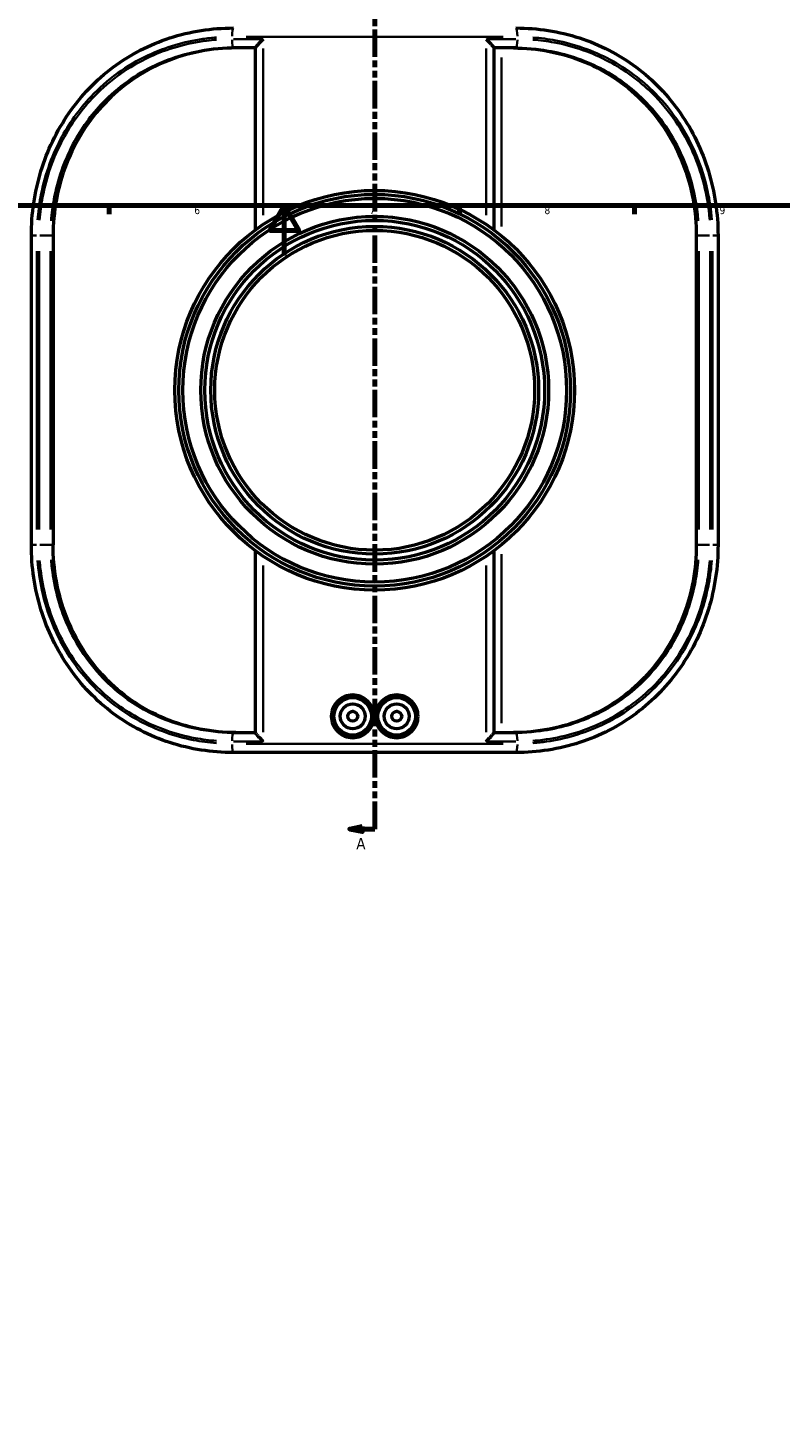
# Model space of a CAD drawing. Header units: millimetres. Extents: x -147 to 1117, y -469 to 816.
# Tile 2 of 8: x 318 to 619, y -469 to 91. Entities that reach past the tile are written whole.
import ezdxf

# ---------------------------------------------------------------- set-up
doc = ezdxf.new("R2010")
doc.units = ezdxf.units.MM
doc.linetypes.add('DOUBLE_DASH_CHAIN', pattern=[1.2403, 0.6614, -0.0827, 0.1654, -0.0827, 0.1654, -0.0827])
for name, color, linetype, lineweight in [('Border (ANSI)', 7, 'Continuous', 70), ('Dimension (ANSI)', 7, 'Continuous', 25), ('Section Line (ANSI)', 7, 'DOUBLE_DASH_CHAIN', 70), ('Visible (ANSI)', 7, 'Continuous', 50), ('Visible Narrow (ANSI)', 7, 'Continuous', 35)]:
    doc.layers.add(name, color=color, linetype=linetype, lineweight=lineweight)
doc.styles.add('Label Text (ANSI)', font='tahoma.ttf')
doc.styles.add('Note Text (ANSI)', font='tahoma.ttf')
doc.dimstyles.new('Default - mm (ANSI)', dxfattribs={"dimtxt": 3.048, "dimasz": 2.5, "dimexe": 3.175, "dimexo": 1.6002, "dimgap": 0.8, "dimtad": 0, "dimtoh": 1, "dimrnd": 1e-08, "dimzin": 4, "dimdsep": 46, "dimtxsty": 'Note Text (ANSI)', "dimcen": 0.09, "dimdle": 10, "dimclrd": 256, "dimclre": 256, "dimclrt": 256, "dimadec": 1, "dimazin": 1, "dimtfac": 1, "dimtofl": 0, "dimtmove": 0, "dimatfit": 3, "dimfxl": 1, "dimtolj": 1, "dimtzin": 4, "dimlwd": -1, "dimlwe": -1, "dimarcsym": 0})

# ---------------------------------------------------------------- blocks, each defined once
blk = doc.blocks.new('Borders Default Border')
at = {"layer": 'Border (ANSI)'}
for p, q in [((350.42, 20), (350.42, 16.55)), ((490.58, 20), (490.58, 16.55)), ((560.67, 20), (560.67, 16.55))]:
    blk.add_line(p, q, dxfattribs=at)
at = {"layer": 'Border (ANSI)', "flags": 128}
for points in [[(20, 20), (20, 574), (821, 574), (821, 20), (20, 20)], [(420.5, 0), (420.5, 20), (414.73, 10), (426.27, 10), (420.5, 20)]]:
    blk.add_lwpolyline(points, dxfattribs=at)
at = {"layer": 'Border (ANSI)', "char_height": 3.05, "attachment_point": 7, "style": 'Note Text (ANSI)'}
for s, insert in [('6', (384.49, 16.49)), ('7', (454.6, 16.55)), ('8', (524.63, 16.48)), ('9', (594.7, 16.49))]:
    blk.add_mtext(s, dxfattribs=dict(at, insert=insert))
blk = doc.blocks.new('2dTransSection0')
at = {"layer": 'Section Line (ANSI)', "linetype": 'Continuous'}
for p, q in [((451.67, 153.26), (446.67, 152.26)), ((451.67, 152.26), (446.67, 152.26)), ((446.67, 152.26), (451.67, 151.26)), ((451.67, 151.26), (451.67, 153.26)), ((456.67, 152.26), (451.67, 152.26)), ((456.67, 141.26), (456.67, 152.26)), ((456.67, -229.59), (456.67, -218.59)), ((451.67, -228.59), (446.67, -229.59)), ((451.67, -229.59), (446.67, -229.59)), ((446.67, -229.59), (451.67, -230.59)), ((451.67, -230.59), (451.67, -228.59)), ((456.67, -229.59), (451.67, -229.59))]:
    blk.add_line(p, q, dxfattribs=at)
at = {"layer": 'Section Line (ANSI)', "linetype": 'DOUBLE_DASH_CHAIN', "ltscale": 16.611177}
blk.add_line((456.67, -229.59), (456.67, 152.26), dxfattribs=at)
at = {"layer": 'Section Line (ANSI)', "linetype": 'Continuous', "flags": 128}
for points in [[(451.67, 153.26), (446.67, 152.26), (451.67, 151.26), (451.67, 153.26)], [(451.67, -228.59), (446.67, -229.59), (451.67, -230.59), (451.67, -228.59)]]:
    blk.add_lwpolyline(points, dxfattribs=at)
at = {"layer": 'Section Line (ANSI)'}
for points in [[(451.67, 153.26), (446.67, 152.26), (451.67, 151.26), (451.67, 153.26)], [(451.67, -228.59), (446.67, -229.59), (451.67, -230.59), (451.67, -228.59)]]:
    blk.add_solid(points, dxfattribs=at)
at = {"layer": 'Section Line (ANSI)', "char_height": 4.57, "attachment_point": 7, "style": 'Label Text (ANSI)'}
for insert in [(449.31, 155.76), (449.31, -237.67)]:
    blk.add_mtext('A', dxfattribs=dict(at, insert=insert))
blk = doc.blocks.new('*D8')
at = {"layer": 'Defpoints', "color": 0, "transparency": 16777216}
for p in [(481.62, 238.95), (431.73, -469.3)]:
    blk.add_point(p, dxfattribs=at)
at = {"layer": 'Dimension (ANSI)', "transparency": 16777216}
for p, q in [((476.29, 163.36), (481.44, 236.46)), ((479.51, 163.36), (476.29, 163.36))]:
    blk.add_line(p, q, dxfattribs=at)
blk.add_arc((456.67, -115.18), 355.01, 81.7631, 86.4831, dxfattribs=at)
blk.add_solid([(481.02, 236.49), (481.86, 236.43), (481.62, 238.95)], dxfattribs=at)
at = {"layer": 'Dimension (ANSI)', "transparency": 16777216, "insert": (480.31, 165), "char_height": 3.048, "attachment_point": 1, "style": 'Note Text (ANSI)'}
blk.add_mtext('\\A1;∅710.00', dxfattribs=at)

msp = doc.modelspace()

# ---------------------------------------------------------------- linework, layer by layer
at = {"layer": 'Visible (ANSI)'}
for p, q in [((408.917, 83.039), (400.124, 83.039)), ((408.917, 10.222), (408.917, 83.067)), ((504.427, 83.067), (504.427, 10.222)), ((513.22, 83.039), (504.453, 83.039)), ((319.251, -115.861), (319.251, 7.939)), ((327.947, 7.939), (327.947, -115.861)), ((585.398, 7.939), (585.398, -115.861)), ((594.093, 7.939), (594.093, -115.861)), ((408.917, -190.989), (408.917, -118.144)), ((504.427, -118.144), (504.427, -190.989)), ((400.124, -190.961), (408.917, -190.961)), ((504.453, -190.961), (513.22, -190.961)), ((513.22, -198.961), (400.124, -198.961))]:
    msp.add_line(p, q, dxfattribs=at)
for centre, radius in [((456.672, -53.961), 80), ((456.672, -53.961), 78.4), ((456.672, -53.961), 76.8), ((456.672, -53.961), 69.6), ((456.672, -53.961), 68), ((456.672, -53.961), 65.6), ((456.672, -53.961), 64), ((447.872, -184.461), 7.5), ((465.472, -184.461), 7.5), ((447.872, -184.461), 5), ((447.872, -184.461), 2), ((465.472, -184.461), 5), ((465.472, -184.461), 2)]:
    msp.add_circle(centre, radius, dxfattribs=at)
for points, knots in [([(319.251, 7.939), (319.251, 12.301), (319.572, 16.663), (320.851, 25.282), (321.809, 29.538), (324.345, 37.841), (325.924, 41.887), (329.673, 49.669), (331.845, 53.405), (336.738, 60.471), (339.46, 63.801), (345.398, 69.968), (348.613, 72.805), (355.453, 77.906), (359.076, 80.171), (366.65, 84.083), (370.601, 85.731), (378.74, 88.377), (382.928, 89.374), (391.45, 90.707), (395.783, 91.039), (400.124, 91.039)], [0, 0, 0, 0, 1.2564156, 1.2564156, 2.5128313, 2.5128313, 3.7692469, 3.7692469, 5.0256626, 5.0256626, 6.2820782, 6.2820782, 7.5384939, 7.5384939, 8.7910627, 8.7910627, 10.0442694, 10.0442694, 11.300685, 11.300685, 12.5641564, 12.5641564, 12.5641564, 12.5641564]), ([(513.22, 91.039), (517.537, 91.039), (521.846, 90.711), (530.345, 89.389), (534.535, 88.395), (542.688, 85.753), (546.65, 84.104), (554.238, 80.189), (557.863, 77.924), (564.697, 72.833), (567.904, 70.007), (573.838, 63.855), (576.563, 60.527), (581.462, 53.466), (583.637, 49.732), (587.393, 41.953), (588.975, 37.909), (591.518, 29.608), (592.479, 25.353), (593.769, 16.712), (594.093, 12.325), (594.093, 7.939)], [0, 0, 0, 0, 1.2564065, 1.2564065, 2.512813, 2.512813, 3.7692195, 3.7692195, 5.0224114, 5.0224114, 6.2749416, 6.2749416, 7.5313481, 7.5313481, 8.7877546, 8.7877546, 10.0441611, 10.0441611, 11.3005676, 11.3005676, 12.5640649, 12.5640649, 12.5640649, 12.5640649]), ([(412.038, 86.589), (412.035, 86.586), (412.032, 86.583), (411.657, 86.206), (411.289, 85.83), (410.61, 85.12), (410.292, 84.78), (409.72, 84.147), (409.462, 83.85), (409.123, 83.425), (409.014, 83.275), (408.931, 83.126), (408.917, 83.09), (408.917, 83.067)], [-0.00119103, -0.00119103, -0.00119103, -0.00119103, 0, 0, 0.15903688, 0.15903688, 0.31062045, 0.31062045, 0.46443316, 0.46443316, 0.57973263, 0.57973263, 0.63560054, 0.63560054, 0.63560054, 0.63560054]), ([(501.306, 86.589), (501.309, 86.586), (501.312, 86.583), (501.688, 86.206), (502.056, 85.83), (502.735, 85.12), (503.052, 84.78), (503.624, 84.147), (503.882, 83.85), (504.222, 83.425), (504.331, 83.275), (504.413, 83.126), (504.427, 83.09), (504.427, 83.067)], [-1.60017157, -1.60017157, -1.60017157, -1.60017157, -1.59871498, -1.59871498, -1.40421781, -1.40421781, -1.21883581, -1.21883581, -1.03072764, -1.03072764, -0.88971997, -0.88971997, -0.82139524, -0.82139524, -0.82139524, -0.82139524]), ([(401.146, 83.039), (396.427, 83.039), (391.56, 82.6), (381.913, 80.727), (377.134, 79.293), (368.007, 75.474), (363.651, 73.086), (355.634, 67.543), (351.971, 64.388), (345.557, 57.687), (342.583, 53.924), (337.359, 45.728), (335.109, 41.295), (331.505, 32.047), (330.148, 27.225), (328.368, 17.528), (327.947, 12.653), (327.947, 7.939)], [34.6806131, 34.6806131, 34.6806131, 34.6806131, 36.1128785, 36.1128785, 37.5451439, 37.5451439, 38.9774093, 38.9774093, 40.4096747, 40.4096747, 41.8239239, 41.8239239, 43.2381732, 43.2381732, 44.6524224, 44.6524224, 46.0666716, 46.0666716, 46.0666716, 46.0666716]), ([(512.199, 83.039), (516.917, 83.039), (521.784, 82.6), (531.431, 80.727), (536.211, 79.293), (545.338, 75.474), (549.693, 73.086), (557.711, 67.543), (561.373, 64.388), (567.787, 57.687), (570.762, 53.924), (575.985, 45.728), (578.235, 41.295), (581.839, 32.047), (583.197, 27.225), (584.976, 17.528), (585.398, 12.653), (585.398, 7.939)], [34.6806131, 34.6806131, 34.6806131, 34.6806131, 36.1128785, 36.1128785, 37.5451439, 37.5451439, 38.9774093, 38.9774093, 40.4096747, 40.4096747, 41.8239239, 41.8239239, 43.2381732, 43.2381732, 44.6524224, 44.6524224, 46.0666716, 46.0666716, 46.0666716, 46.0666716]), ([(400.124, -198.961), (395.807, -198.961), (391.498, -198.633), (382.999, -197.312), (378.809, -196.318), (370.656, -193.675), (366.694, -192.026), (359.107, -188.111), (355.481, -185.847), (348.648, -180.755), (345.441, -177.929), (339.507, -171.777), (336.782, -168.45), (331.882, -161.388), (329.708, -157.654), (325.952, -149.876), (324.37, -145.831), (321.827, -137.531), (320.865, -133.276), (319.576, -124.634), (319.251, -120.248), (319.251, -115.861)], [0, 0, 0, 0, 1.2564065, 1.2564065, 2.512813, 2.512813, 3.7692195, 3.7692195, 5.0224114, 5.0224114, 6.2749416, 6.2749416, 7.5313481, 7.5313481, 8.7877546, 8.7877546, 10.0441611, 10.0441611, 11.3005676, 11.3005676, 12.5640649, 12.5640649, 12.5640649, 12.5640649]), ([(401.146, -190.961), (396.427, -190.961), (391.56, -190.523), (381.913, -188.65), (377.134, -187.215), (368.007, -183.396), (363.651, -181.008), (355.634, -175.465), (351.971, -172.31), (345.557, -165.609), (342.583, -161.846), (337.359, -153.65), (335.109, -149.217), (331.505, -139.97), (330.148, -135.148), (328.368, -125.45), (327.947, -120.575), (327.947, -115.861)], [11.6472773, 11.6472773, 11.6472773, 11.6472773, 13.0795427, 13.0795427, 14.5118081, 14.5118081, 15.9440735, 15.9440735, 17.3763389, 17.3763389, 18.7905882, 18.7905882, 20.2048374, 20.2048374, 21.6190866, 21.6190866, 23.0333358, 23.0333358, 23.0333358, 23.0333358]), ([(585.398, -115.861), (585.398, -120.575), (584.976, -125.45), (583.197, -135.148), (581.839, -139.97), (578.235, -149.217), (575.985, -153.65), (570.762, -161.846), (567.787, -165.609), (561.373, -172.31), (557.711, -175.465), (549.693, -181.008), (545.338, -183.396), (536.211, -187.215), (531.431, -188.65), (521.784, -190.523), (516.917, -190.961), (512.199, -190.961)], [23.0333358, 23.0333358, 23.0333358, 23.0333358, 24.447585, 24.447585, 25.8618342, 25.8618342, 27.2760834, 27.2760834, 28.6903326, 28.6903326, 30.1225981, 30.1225981, 31.5548635, 31.5548635, 32.9871289, 32.9871289, 34.4193943, 34.4193943, 34.4193943, 34.4193943]), ([(594.093, -115.861), (594.093, -120.223), (593.772, -124.585), (592.493, -133.204), (591.535, -137.461), (588.999, -145.763), (587.421, -149.81), (583.671, -157.592), (581.5, -161.328), (576.606, -168.394), (573.884, -171.723), (567.947, -177.89), (564.731, -180.728), (557.891, -185.828), (554.269, -188.093), (546.695, -192.006), (542.744, -193.653), (534.604, -196.3), (530.416, -197.297), (521.895, -198.63), (517.561, -198.961), (513.22, -198.961)], [0, 0, 0, 0, 1.2564156, 1.2564156, 2.5128313, 2.5128313, 3.7692469, 3.7692469, 5.0256626, 5.0256626, 6.2820782, 6.2820782, 7.5384939, 7.5384939, 8.7910627, 8.7910627, 10.0442694, 10.0442694, 11.300685, 11.300685, 12.5641564, 12.5641564, 12.5641564, 12.5641564]), ([(456.405, -184.461), (456.405, -185.532), (456.191, -186.675), (455.32, -188.777), (454.664, -189.736), (453.15, -191.253), (452.19, -191.911), (450.087, -192.784), (448.944, -193.001), (446.798, -193.005), (445.652, -192.793), (443.543, -191.925), (442.58, -191.269), (441.057, -189.753), (440.396, -188.791), (439.52, -186.683), (439.304, -185.537), (439.304, -183.386), (439.52, -182.239), (440.396, -180.131), (441.057, -179.17), (442.58, -177.654), (443.543, -176.998), (445.652, -176.13), (446.798, -175.917), (448.944, -175.922), (450.087, -176.138), (452.19, -177.012), (453.15, -177.67), (454.664, -179.186), (455.32, -180.146), (456.191, -182.248), (456.405, -183.39), (456.405, -184.461)], [0, 0, 0, 0, 0.3213169, 0.3213169, 0.6426337, 0.6426337, 0.9642861, 0.9642861, 1.2859386, 1.2859386, 1.6082553, 1.6082553, 1.930572, 1.930572, 2.2531713, 2.2531713, 2.5757706, 2.5757706, 2.89837, 2.89837, 3.2209693, 3.2209693, 3.543286, 3.543286, 3.8656027, 3.8656027, 4.1872552, 4.1872552, 4.5089076, 4.5089076, 4.8302244, 4.8302244, 5.1515413, 5.1515413, 5.1515413, 5.1515413]), ([(474.04, -184.461), (474.04, -185.537), (473.825, -186.683), (472.948, -188.791), (472.288, -189.753), (470.765, -191.269), (469.802, -191.925), (467.692, -192.793), (466.546, -193.005), (464.4, -193.001), (463.257, -192.784), (461.154, -191.911), (460.195, -191.253), (458.68, -189.736), (458.024, -188.777), (457.154, -186.675), (456.94, -185.532), (456.94, -183.39), (457.154, -182.248), (458.024, -180.146), (458.68, -179.186), (460.195, -177.67), (461.154, -177.012), (463.257, -176.138), (464.4, -175.922), (466.546, -175.917), (467.692, -176.13), (469.802, -176.998), (470.765, -177.654), (472.288, -179.17), (472.948, -180.131), (473.825, -182.239), (474.04, -183.386), (474.04, -184.461)], [0, 0, 0, 0, 0.3225993, 0.3225993, 0.6451987, 0.6451987, 0.9675154, 0.9675154, 1.2898321, 1.2898321, 1.6114845, 1.6114845, 1.9331369, 1.9331369, 2.2544538, 2.2544538, 2.5757706, 2.5757706, 2.8970875, 2.8970875, 3.2184044, 3.2184044, 3.5400568, 3.5400568, 3.8617092, 3.8617092, 4.1840259, 4.1840259, 4.5063426, 4.5063426, 4.828942, 4.828942, 5.1515413, 5.1515413, 5.1515413, 5.1515413]), ([(412.038, -194.511), (412.035, -194.508), (412.032, -194.506), (411.657, -194.129), (411.289, -193.753), (410.61, -193.042), (410.292, -192.702), (409.72, -192.069), (409.462, -191.772), (409.123, -191.348), (409.014, -191.198), (408.931, -191.048), (408.917, -191.012), (408.917, -190.989)], [-1.60017156, -1.60017156, -1.60017156, -1.60017156, -1.59871497, -1.59871497, -1.4042178, -1.4042178, -1.2188358, -1.2188358, -1.03072763, -1.03072763, -0.88971997, -0.88971997, -0.82139524, -0.82139524, -0.82139524, -0.82139524]), ([(501.306, -194.511), (501.309, -194.508), (501.312, -194.506), (501.688, -194.129), (502.056, -193.753), (502.735, -193.042), (503.052, -192.702), (503.624, -192.069), (503.882, -191.772), (504.222, -191.348), (504.331, -191.198), (504.413, -191.048), (504.427, -191.012), (504.427, -190.989)], [-0.00119103, -0.00119103, -0.00119103, -0.00119103, 0, 0, 0.15903688, 0.15903688, 0.31062045, 0.31062045, 0.46443316, 0.46443316, 0.57973263, 0.57973263, 0.63560055, 0.63560055, 0.63560055, 0.63560055])]:
    msp.add_open_spline(points, degree=3, knots=knots, dxfattribs=at)
for points in [[(504.427, 83.062), (504.428, 83.046), (504.437, 83.039), (504.453, 83.039)], [(504.453, -190.961), (504.437, -190.961), (504.428, -190.969), (504.427, -190.984)]]:
    msp.add_open_spline(points, degree=3, dxfattribs=at)
at = {"layer": 'Visible Narrow (ANSI)'}
for p, q in [((400.197, 86.589), (411.414, 86.589)), ((508.099, 87.489), (405.246, 87.489)), ((501.931, 86.589), (513.147, 86.589)), ((412.038, 16.138), (412.038, 82.881)), ((501.306, 82.881), (501.306, 16.138)), ((507.48, 11.593), (507.48, 79.279)), ((319.257, 7.939), (321.306, 7.939)), ((322.609, 7.939), (326.816, 7.939)), ((327.896, 7.939), (326.981, 7.939)), ((586.364, 7.939), (585.448, 7.939)), ((590.736, 7.939), (586.528, 7.939)), ((594.087, 7.939), (592.038, 7.939)), ((321.501, -109.671), (321.501, 1.749)), ((322.348, 1.749), (322.348, -109.671)), ((326.93, -109.671), (326.93, 1.749)), ((586.415, 1.749), (586.415, -109.671)), ((590.997, -109.671), (590.997, 1.749)), ((591.843, 1.749), (591.843, -109.671)), ((319.257, -115.861), (321.306, -115.861)), ((322.609, -115.861), (326.816, -115.861)), ((326.981, -115.861), (327.896, -115.861)), ((585.448, -115.861), (586.364, -115.861)), ((590.736, -115.861), (586.528, -115.861)), ((594.087, -115.861), (592.038, -115.861)), ((507.48, -187.201), (507.48, -119.516)), ((412.038, -190.803), (412.038, -124.06)), ((501.306, -124.06), (501.306, -190.803)), ((411.414, -194.511), (400.197, -194.511)), ((405.246, -195.411), (508.099, -195.411)), ((513.147, -194.511), (501.931, -194.511))]:
    msp.add_line(p, q, dxfattribs=at)
for centre, major_axis, start_param, end_param in [((400.124, 87.489), (0, 3.55), 0.0785398, 1.4922565), ((513.22, 87.489), (0, 3.55), 4.7909288, 6.2046455), ((400.124, 86.589), (0, -3.55), 4.7909288, 6.2046455), ((513.22, 86.589), (0, -3.55), 0.0785398, 1.4922565), ((400.124, -194.511), (0, 3.55), 0.0785398, 1.4922565), ((400.124, -195.411), (0, -3.55), 4.7909288, 6.2046455), ((513.22, -194.511), (0, 3.55), 4.7909288, 6.2046455), ((513.22, -195.411), (0, -3.55), 0.0785398, 1.4922565)]:
    msp.add_ellipse(centre, major_axis=major_axis, ratio=0.1546499, start_param=start_param, end_param=end_param, dxfattribs=at)
for points, knots in [([(321.735, 14.214), (321.962, 17.271), (322.356, 20.314), (324.417, 31.425), (327.118, 39.273), (334.188, 52.704), (338.268, 58.448), (349.56, 70.452), (357.381, 76.119), (372.91, 83.38), (380.318, 85.568), (389.715, 86.918), (391.516, 87.115), (393.323, 87.253)], [0.6282078, 0.6282078, 0.6282078, 0.6282078, 1.548117, 1.548117, 4.0251042, 4.0251042, 6.1548306, 6.1548306, 9.0653737, 9.0653737, 11.3892983, 11.3892983, 11.9359486, 11.9359486, 11.9359486, 11.9359486]), ([(393.394, 86.355), (392.043, 86.253), (390.695, 86.116), (381.46, 84.944), (373.763, 82.756), (358.341, 75.611), (350.811, 70.268), (339.483, 58.604), (335.227, 52.742), (328.008, 39.192), (325.286, 31.368), (323.205, 20.268), (322.807, 17.213), (322.578, 14.144)], [-11.8015309, -11.8015309, -11.8015309, -11.8015309, -11.3929262, -11.3929262, -8.9887124, -8.9887124, -6.2045559, -6.2045559, -4.0162249, -4.0162249, -1.5447019, -1.5447019, -0.6211332, -0.6211332, -0.6211332, -0.6211332]), ([(590.766, 14.144), (590.677, 15.347), (590.561, 16.547), (589.477, 25.713), (587.378, 33.525), (580.231, 49.906), (574.576, 58.182), (562.523, 69.996), (556.777, 74.214), (543.69, 81.205), (536.25, 83.795), (525.712, 85.762), (522.84, 86.136), (519.951, 86.355)], [-11.8015029, -11.8015029, -11.8015029, -11.8015029, -11.4394873, -11.4394873, -9.0303451, -9.0303451, -6.0292444, -6.0292444, -3.867084, -3.867084, -1.4949221, -1.4949221, -0.6211317, -0.6211317, -0.6211317, -0.6211317]), ([(520.021, 87.252), (523.088, 87.02), (526.135, 86.615), (536.727, 84.578), (544.054, 82.011), (557.504, 74.858), (563.637, 70.292), (572.585, 61.252), (575.835, 57.221), (583.99, 44.742), (587.806, 35.538), (590.749, 22.063), (591.317, 18.15), (591.61, 14.214)], [0.6282032, 0.6282032, 0.6282032, 0.6282032, 1.5557994, 1.5557994, 3.8949679, 3.8949679, 6.2125148, 6.2125148, 7.7862986, 7.7862986, 10.751338, 10.751338, 11.9358617, 11.9358617, 11.9358617, 11.9358617]), ([(327.148, 13.864), (327.364, 16.794), (327.741, 19.711), (329.709, 30.311), (332.285, 37.781), (339.117, 50.719), (343.146, 56.317), (353.873, 67.455), (361.007, 72.557), (375.628, 79.379), (382.929, 81.468), (391.694, 82.588), (392.973, 82.718), (394.255, 82.816)], [0.6211332, 0.6211332, 0.6211332, 0.6211332, 1.5447019, 1.5447019, 4.0162249, 4.0162249, 6.2045559, 6.2045559, 8.9887124, 8.9887124, 11.3929262, 11.3929262, 11.8015309, 11.8015309, 11.8015309, 11.8015309]), ([(519.089, 82.816), (521.832, 82.606), (524.557, 82.249), (534.557, 80.372), (541.613, 77.898), (554.017, 71.223), (559.461, 67.195), (570.877, 55.914), (576.228, 48.012), (582.991, 32.37), (584.977, 24.91), (586.002, 16.159), (586.112, 15.012), (586.196, 13.864)], [0.6211317, 0.6211317, 0.6211317, 0.6211317, 1.4949221, 1.4949221, 3.867084, 3.867084, 6.0292444, 6.0292444, 9.0303451, 9.0303451, 11.4394873, 11.4394873, 11.8015029, 11.8015029, 11.8015029, 11.8015029]), ([(393.323, -195.175), (390.256, -194.942), (387.209, -194.537), (376.617, -192.5), (369.291, -189.934), (355.84, -182.781), (349.707, -178.214), (340.76, -169.174), (337.51, -165.143), (329.355, -152.664), (325.539, -143.46), (322.596, -129.986), (322.028, -126.073), (321.735, -122.137)], [0.6282032, 0.6282032, 0.6282032, 0.6282032, 1.5557994, 1.5557994, 3.8949679, 3.8949679, 6.2125148, 6.2125148, 7.7862986, 7.7862986, 10.751338, 10.751338, 11.9358617, 11.9358617, 11.9358617, 11.9358617]), ([(322.578, -122.066), (322.668, -123.269), (322.783, -124.47), (323.867, -133.635), (325.967, -141.447), (333.114, -157.828), (338.768, -166.104), (350.822, -177.918), (356.568, -182.136), (369.654, -189.128), (377.094, -191.718), (387.633, -193.684), (390.504, -194.058), (393.394, -194.278)], [-11.8015029, -11.8015029, -11.8015029, -11.8015029, -11.4394873, -11.4394873, -9.0303451, -9.0303451, -6.0292444, -6.0292444, -3.867084, -3.867084, -1.4949221, -1.4949221, -0.6211317, -0.6211317, -0.6211317, -0.6211317]), ([(394.255, -190.738), (391.513, -190.529), (388.787, -190.172), (378.788, -188.294), (371.732, -185.821), (359.327, -179.145), (353.884, -175.117), (342.468, -163.837), (337.116, -155.934), (330.353, -140.292), (328.367, -132.833), (327.342, -124.081), (327.233, -122.935), (327.148, -121.786)], [0.6211317, 0.6211317, 0.6211317, 0.6211317, 1.4949221, 1.4949221, 3.867084, 3.867084, 6.0292444, 6.0292444, 9.0303451, 9.0303451, 11.4394873, 11.4394873, 11.8015029, 11.8015029, 11.8015029, 11.8015029]), ([(586.196, -121.786), (585.98, -124.717), (585.603, -127.634), (583.635, -138.233), (581.059, -145.704), (574.228, -158.642), (570.199, -164.239), (559.471, -175.377), (552.338, -180.479), (537.717, -187.302), (530.416, -189.391), (521.65, -190.51), (520.371, -190.64), (519.089, -190.738)], [0.6211332, 0.6211332, 0.6211332, 0.6211332, 1.5447019, 1.5447019, 4.0162249, 4.0162249, 6.2045559, 6.2045559, 8.9887124, 8.9887124, 11.3929262, 11.3929262, 11.8015309, 11.8015309, 11.8015309, 11.8015309]), ([(519.951, -194.278), (521.302, -194.175), (522.649, -194.039), (531.884, -192.867), (539.582, -190.679), (555.004, -183.534), (562.533, -178.191), (573.861, -166.526), (578.117, -160.664), (585.336, -147.114), (588.059, -139.291), (590.139, -128.19), (590.537, -125.135), (590.766, -122.066)], [-11.8015309, -11.8015309, -11.8015309, -11.8015309, -11.3929262, -11.3929262, -8.9887124, -8.9887124, -6.2045559, -6.2045559, -4.0162249, -4.0162249, -1.5447019, -1.5447019, -0.6211332, -0.6211332, -0.6211332, -0.6211332]), ([(591.61, -122.137), (591.382, -125.194), (590.989, -128.237), (588.928, -139.347), (586.226, -147.196), (579.157, -160.626), (575.076, -166.37), (563.784, -178.375), (555.963, -184.042), (540.434, -191.302), (533.027, -193.491), (523.629, -194.841), (521.829, -195.038), (520.021, -195.175)], [0.6282078, 0.6282078, 0.6282078, 0.6282078, 1.548117, 1.548117, 4.0251042, 4.0251042, 6.1548306, 6.1548306, 9.0653737, 9.0653737, 11.3892983, 11.3892983, 11.9359486, 11.9359486, 11.9359486, 11.9359486])]:
    msp.add_open_spline(points, degree=3, knots=knots, dxfattribs=at)

# ---------------------------------------------------------------- block references
msp.add_blockref('Borders Default Border', (0, 0))
at = {"layer": 'Section Line (ANSI)'}
msp.add_blockref('2dTransSection0', (0, 0), dxfattribs=at)

# ---------------------------------------------------------------- dimensions: what is measured, and where the dimension line sits
at = {"layer": 'Dimension (ANSI)'}
dim = msp.add_diameter_dim_2p(p1=(431.725, -469.305), p2=(481.616, 238.953), dimstyle='Default - mm (ANSI)', override={"dimtih": 1, "dimdec": 2, "dimlfac": 0.999982, "dimtp": 0, "dimtm": 0, "dimtdec": 2}, dxfattribs=at)
dim.commit()
dim.dimension.update_dxf_attribs({"geometry": '*D8', "text_midpoint": (488.152, 163.361), "dimtype": 163})

doc.saveas('drawing.dxf')
